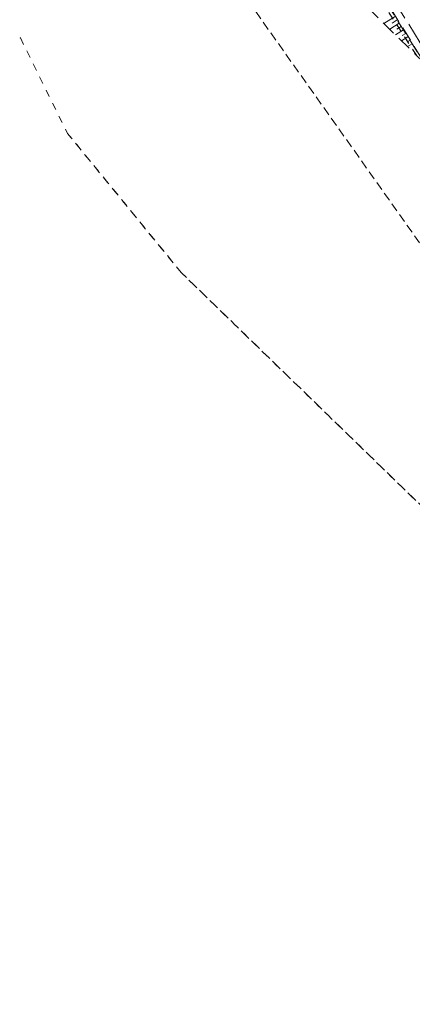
# Model space of a CAD drawing. Header units: metres. Extents: x 6541766 to 6542290, y 5894743 to 5895338.
# Tile 3 of 78: x 6541766 to 6541793, y 5894972 to 5895040. Entities that reach past the tile are written whole.
import ezdxf

# ---------------------------------------------------------------- set-up
doc = ezdxf.new("R2010")
doc.units = ezdxf.units.M
for name, pattern in [('0.5_0.5', [1, 0.5, -0.5]), ('1.0_0.5', [1.5, 1, -0.5]), ('1.5_0.5', [2, 1.5, -0.5]), ('2', [0.9, 0.6, -0.3]), ('egug-500', [1, 0.5, -0.5])]:
    doc.linetypes.add(name, pattern=pattern)
for name, color, linetype in [('000 Inne (niezydentyfikowane)', 7, 'Continuous'), ('218-kontur użytku gruntowego', 7, 'Continuous'), ('219-działka ewidencyjna', 7, 'Continuous'), ('chodnik', 7, 'Continuous'), ('przewód elektroenergetyczny podziemny - ob. projektowany', 7, 'Continuous'), ('skarpa nieumocniona', 7, 'Continuous'), ('Zakres', 7, 'Continuous')]:
    doc.layers.add(name, color=color, linetype=linetype)
doc.layers.add('_dr_ścieki kd', color=36, linetype='Continuous', lineweight=30)
doc.layers.add('IE - podklad', color=8, linetype='Continuous', lineweight=9)

# ---------------------------------------------------------------- blocks, each defined once
blk = doc.blocks.new('blok - sanitarne pzt chelmza ng')
at = {"layer": 'przewód elektroenergetyczny podziemny - ob. projektowany', "color": 1, "linetype": '1.5_0.5', "lineweight": 9}
blk.add_line((6542285.402, 5895051.577), (6542294.05, 5895037.64), dxfattribs=at)
blk = doc.blocks.new('blok - podklad szary rfqfqw')
at = {"color": 8, "linetype": 'Continuous', "lineweight": 9, "extrusion": (0, 0, -1)}
for points in [[(-6541766.038, 5895038.708), (-6541766.038, 5895038.772), (-6541766.025, 5895038.74)], [(-6541766.038, 5895038.772), (-6541766.07, 5895038.695), (-6541766.07, 5895038.785)], [(-6541766.038, 5895038.772), (-6541766.038, 5895038.708), (-6541766.07, 5895038.695)], [(-6541766.07, 5895038.785), (-6541766.07, 5895038.695), (-6541766.102, 5895038.708)], [(-6541766.07, 5895038.785), (-6541766.102, 5895038.708), (-6541766.102, 5895038.772)], [(-6541766.102, 5895038.772), (-6541766.102, 5895038.708), (-6541766.115, 5895038.74)], [(-6541777.098, 5895022.558), (-6541777.098, 5895022.622), (-6541777.085, 5895022.59)], [(-6541777.098, 5895022.622), (-6541777.13, 5895022.545), (-6541777.13, 5895022.635)], [(-6541777.098, 5895022.622), (-6541777.098, 5895022.558), (-6541777.13, 5895022.545)], [(-6541777.13, 5895022.635), (-6541777.13, 5895022.545), (-6541777.162, 5895022.558)], [(-6541777.13, 5895022.635), (-6541777.162, 5895022.558), (-6541777.162, 5895022.622)], [(-6541777.162, 5895022.622), (-6541777.162, 5895022.558), (-6541777.175, 5895022.59)]]:
    blk.add_solid(points, dxfattribs=at)
at = {"layer": '000 Inne (niezydentyfikowane)', "color": 8, "linetype": 'Continuous', "lineweight": 9}
for p, q in [((6541791.84, 5895040.22), (6541791.07, 5895039.73)), ((6541791.98, 5895039.98), (6541791.63, 5895039.76)), ((6541792.13, 5895039.76), (6541791.47, 5895039.34)), ((6541792.42, 5895039.29), (6541791.88, 5895038.94)), ((6541792.27, 5895039.52), (6541791.97, 5895039.33)), ((6541792.72, 5895038.81), (6541792.29, 5895038.54)), ((6541792.57, 5895039.05), (6541792.33, 5895038.9)), ((6541792.87, 5895038.58), (6541792.68, 5895038.46)), ((6541793.02, 5895038.34), (6541792.69, 5895038.14))]:
    blk.add_line(p, q, dxfattribs=at)
at = {"layer": '218-kontur użytku gruntowego', "color": 8, "linetype": 'egug-500', "lineweight": 9}
for p, q in [((6541785.98, 5895048.88), (6541806.38, 5895017.36)), ((6541806.38, 5895017.36), (6541785.98, 5895048.88)), ((6541766.07, 5895038.74), (6541769.31, 5895032.17)), ((6541777.13, 5895022.59), (6541769.31, 5895032.17)), ((6541769.31, 5895032.17), (6541777.13, 5895022.59)), ((6541795.95, 5895004.29), (6541777.13, 5895022.59)), ((6541777.13, 5895022.59), (6541795.95, 5895004.29))]:
    blk.add_line(p, q, dxfattribs=at)
at = {"layer": '219-działka ewidencyjna', "color": 8, "linetype": '0.5_0.5', "lineweight": 9}
for p, q in [((6541806.38, 5895017.36), (6541785.98, 5895048.88)), ((6541795.95, 5895004.29), (6541777.13, 5895022.59))]:
    blk.add_line(p, q, dxfattribs=at)
at = {"layer": 'chodnik', "color": 8, "linetype": '1.0_0.5', "lineweight": 9}
blk.add_line((6541788.44, 5895045.82), (6541793.88, 5895036.97), dxfattribs=at)
at = {"layer": 'skarpa nieumocniona', "color": 8, "linetype": '1.0_0.5', "lineweight": 9}
for p, q in [((6541784.85, 5895051.33), (6541793.88, 5895036.97)), ((6541784.85, 5895051.33), (6541793.88, 5895036.97)), ((6541793.88, 5895036.97), (6541783.44, 5895047.24)), ((6541793.88, 5895036.97), (6541783.44, 5895047.24))]:
    blk.add_line(p, q, dxfattribs=at)
at = {"layer": 'Zakres', "color": 8, "linetype": '2', "lineweight": 9}
blk.add_line((6541777.05, 5895047.89), (6541830.67, 5894972.22), dxfattribs=at)
blk.add_line((6541777.05, 5895047.89), (6541830.67, 5894972.22), dxfattribs=at)
blk.add_line((6541777.05, 5895047.89), (6541830.67, 5894972.22), dxfattribs=at)
blk.add_line((6541777.05, 5895047.89), (6541830.67, 5894972.22), dxfattribs=at)

msp = doc.modelspace()

# ---------------------------------------------------------------- block references
at = {"layer": '_dr_ścieki kd', "lineweight": 9}
msp.add_blockref('blok - sanitarne pzt chelmza ng', (-500, 0), dxfattribs=at)
at = {"layer": 'IE - podklad'}
msp.add_blockref('blok - podklad szary rfqfqw', (0, 0), dxfattribs=at)

doc.saveas('drawing.dxf')
